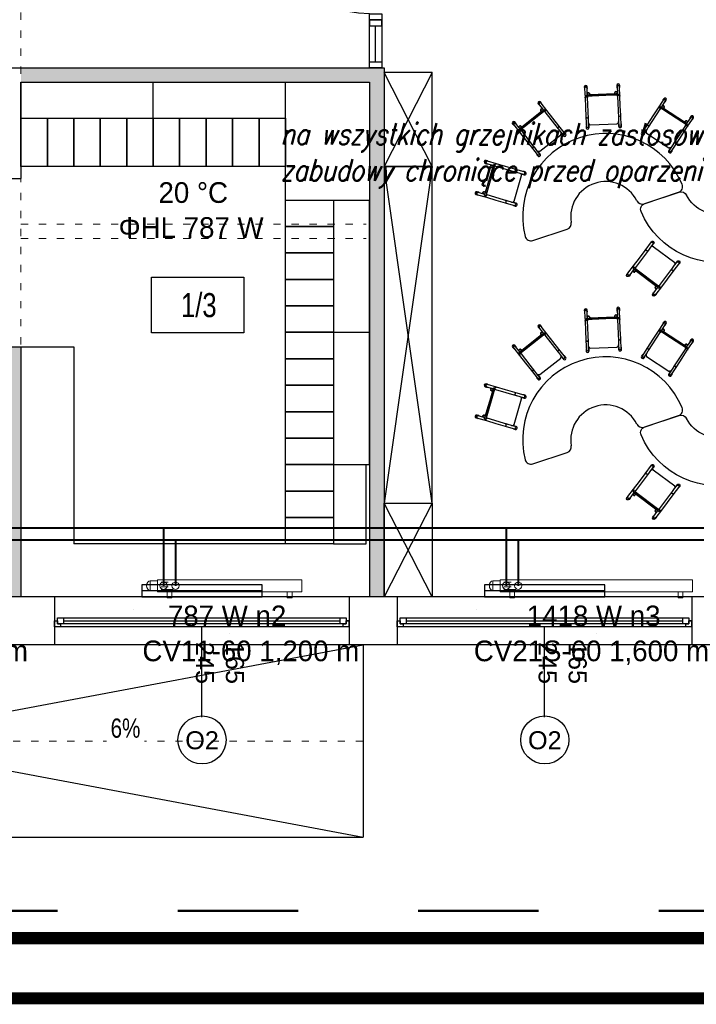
# Model space of a CAD drawing. Header units: millimetres. Extents: x 3698380 to 4312681, y 939872 to 1104488.
# Tile 59 of 93: x 4080949 to 4086576, y 1038441 to 1046630. Entities that reach past the tile are written whole.
import ezdxf
from ezdxf.enums import TextEntityAlignment as Align
from ezdxf.lldxf.tags import DXFTag

# ---------------------------------------------------------------- set-up
doc = ezdxf.new("R2010")
doc.units = ezdxf.units.MM
doc.header["$LTSCALE"] = 10
for name, pattern in [('1', [2, 1, -1]), ('ACAD_ISO03W100', [30, 12, -18]), ('CHSW', [0])]:
    doc.linetypes.add(name, pattern=pattern)
for name, color, linetype, lineweight in [('0 20 cienka', 8, 'Continuous', 20), ('HVAC_zakres_opracowania', 1, '1', 50), ('SAN_Armatura CO na rozwinięciu', 7, 'Continuous', 13), ('SAN_Armatura CO na rzucie', 7, 'Continuous', 13), ('SAN_Grzejniki CO na rzucie', 7, 'Continuous', 13), ('SAN_Przewody powrotne CO na rzucie', 5, 'Continuous', 40), ('SAN_Przewody zasilające CO na rzucie', 1, 'Continuous', 40)]:
    doc.layers.add(name, color=color, linetype=linetype, lineweight=lineweight)
for name, color, linetype in [('__INST_opisy', 3, 'Continuous'), ('_wytyczne ele', 6, 'Continuous'), ('A_bloki', 252, 'Continuous'), ('A_kreskowanie', 8, 'Continuous'), ('A_opis', 6, 'Continuous'), ('A_opis_pom', 3, 'Continuous'), ('A_sc_istn', 252, 'Continuous'), ('A_sc_proj', 2, 'Continuous'), ('A_stolarka', 252, 'Continuous'), ('A_wymiary', 1, 'Continuous'), ('SAN_Piony CO na rzucie', 8, 'Continuous')]:
    doc.layers.add(name, color=color, linetype=linetype)
doc.layers.add('SAN_Etykiety pomieszczeń na rzucie', color=7, linetype='Continuous', true_color=0x8e8e8e)
doc.styles.add('Etykiety pomieszczeń na rzucie', font='txt')
doc.styles.add('Grzejniki CO na rzucie', font='txt')
doc.styles.add('ROMANS', font='romans.shx', dxfattribs={"width": 0.8, "oblique": 15})
doc.styles.get("Standard").update_dxf_attribs({"font": 'arial.ttf'})
doc.styles.add('Strzałki', font='ic-isocp.shx', dxfattribs={"width": 0.8})
tags = doc.linetypes.add('DASHED', pattern=[19.05, 12.7, -6.35]).pattern_tags.tags
tags[6:7] = [DXFTag(74, 4), DXFTag(75, 0), DXFTag(340, '0'), DXFTag(46, 1.0), DXFTag(50, 0.0), DXFTag(44, 0.0), DXFTag(45, 0.0)]
tags[4:5] = [DXFTag(74, 4), DXFTag(75, 0), DXFTag(340, '0'), DXFTag(46, 1.0), DXFTag(50, 0.0), DXFTag(44, 0.0), DXFTag(45, 0.0)]
doc.linetypes.add('TRACKS', pattern='A,0.15,[130,ltypeshp.shx,S=0.25,R=0,X=0,Y=0],0.15', length=0.3)

# ---------------------------------------------------------------- blocks, each defined once
blk = doc.blocks.new('*U462')
at = {"color": 252}
for p, q in [((-95, 20), (-100, 20)), ((-97.5, 15), (-97.5, 17.5)), ((-97.5, 17.5), (-95, 17.5)), ((-92.5, 17.5), (-97.5, 17.5)), ((-97.5, 17.5), (-97.5, 12.5)), ((-95, 17.5), (-95, 20)), ((140, 20), (-95, 20)), ((-92.5, 12.5), (-92.5, 17.5)), ((137.5, 17.5), (-92.5, 17.5)), ((142.5, 17.5), (137.5, 17.5)), ((137.5, 17.5), (137.5, 12.5)), ((145, 20), (140, 20)), ((140, 20), (140, 17.5)), ((140, 17.5), (142.5, 17.5)), ((142.5, 17.5), (142.5, 15)), ((142.5, 12.5), (142.5, 17.5)), ((-100, 15), (-97.5, 15)), ((-97.5, 12.5), (-92.5, 12.5)), ((-92.5, 15), (137.5, 15)), ((-92.5, 12.5), (137.5, 12.5)), ((-92.5, 12.5), (137.5, 12.5)), ((137.5, 12.5), (142.5, 12.5)), ((142.5, 15), (145, 15))]:
    blk.add_line(p, q, dxfattribs=at)
for points in [[(-100, 20), (-100, 15), (-97.5, 15)], [(145, 20), (145, 14.99), (142.5, 15)]]:
    blk.add_lwpolyline(points, dxfattribs=at)
blk = doc.blocks.new('*U338')
at = {"color": 252}
blk.add_lwpolyline([(75, 0), (0, 0)], dxfattribs=at)
for tag, p in [('S', (30, 5)), ('H', (30, -20))]:
    blk.add_attdef(tag, text='', height=15, dxfattribs=at).set_placement(p, align=Align.CENTER)
blk = doc.blocks.new('jndf')
at = {"layer": 'A_stolarka', "ltscale": 2}
for p, q in [((6685.7, -1555593.7), (6685.7, -1556543.7)), ((6685.7, -1555593.7), (6705.7, -1555593.7)), ((6705.7, -1555593.7), (6705.7, -1556543.7))]:
    blk.add_line(p, q, dxfattribs=at)
for points in [[(5755.7, -1555643.7), (5805.7, -1555643.7), (5805.7, -1555543.7), (5755.7, -1555543.7)], [(6705.7, -1555643.7), (6755.7, -1555643.7), (6755.7, -1555543.7), (6705.7, -1555543.7)]]:
    blk.add_lwpolyline(points, close=True, dxfattribs=at)
blk.add_arc((6705.7, -1555643.7), 900, 180, 270, dxfattribs=at)
blk = doc.blocks.new('Stolik banan - czerwony - wys_ 53 cm-1783507-0 PARTER')
at = {"layer": 'A_bloki'}
for p, q in [((-33.64, 69.19), (-63.82, 69.19)), ((63.79, 69.19), (33.62, 69.19))]:
    blk.add_line(p, q, dxfattribs=at)
for centre, radius, start, end in [((-63.82, 64.19), 5, 90, 184.4808), ((-33.64, 64.19), 5, 8.45652, 90), ((33.62, 64.19), 5, 90, 171.54348), ((63.79, 64.19), 5, 355.5192, 90), ((-0.01, 69.19), 69, 184.4808, 355.5192), ((-0.01, 69.19), 29, 188.45652, 351.54348)]:
    blk.add_arc(centre, radius, start, end, dxfattribs=at)
blk = doc.blocks.new('Krzesełko 38 cm - Czerwony-V99-0 PARTER')
at = {"layer": 'A_bloki'}
for p, q in [((-14.75, 7.01), (-14.75, 5.8)), ((-14.5, 5.8), (-14.5, -1.97)), ((-13.5, 0), (-8.5, 0)), ((-12.5, 1), (-12.5, 5.8)), ((-12.5, 1), (-12.5, 0)), ((-12.25, 5.8), (-12.25, 7.01)), ((-10.5, 0.06), (-10.5, 1)), ((10.5, 0.11), (-10.5, 0.11)), ((-8.5, 0), (8.5, 0)), ((8.5, 0), (13.5, 0)), ((10.5, 1), (10.5, 0.06)), ((12.25, 7.01), (12.25, 5.8)), ((12.5, 5.8), (12.5, 1)), ((12.5, 0), (12.5, 1)), ((14.5, -1.97), (14.5, 5.8)), ((14.75, 5.8), (14.75, 7.01)), ((-14.5, -1.97), (-14.5, -9.97)), ((-13.5, 0), (-13.5, -1)), ((-8.5, -1), (-13.5, -1)), ((-12.5, -1.97), (-12.5, -1)), ((-12.5, -1.05), (-12.5, -1.89)), ((-12.5, -19.79), (-12.5, -1.89)), ((8.5, -1), (-8.5, -1)), ((13.5, -1), (8.5, -1)), ((12.5, -1), (12.5, -1.97)), ((12.5, -1.89), (12.5, -1.05)), ((12.5, -1.89), (12.5, -19.79)), ((13.5, -1), (13.5, 0)), ((14.5, -9.97), (14.5, -1.97)), ((-14.5, -9.97), (-14.5, -17.97)), ((14.5, -17.97), (14.5, -9.97)), ((-14.5, -17.97), (-14.5, -26.94)), ((-12.5, -19.11), (-12.5, -17.97)), ((-12.5, -19.98), (-12.5, -19.79)), ((-12.5, -22.92), (-12.5, -19.98)), ((-12.5, -26.94), (-12.5, -22.92)), ((12.5, -17.97), (12.5, -19.11)), ((12.5, -19.79), (12.5, -19.98)), ((12.5, -19.98), (12.5, -22.92)), ((12.5, -22.92), (12.5, -26.94)), ((14.5, -26.94), (14.5, -17.97)), ((-14.75, -25.73), (-14.75, -26.94)), ((-12.25, -26.94), (-12.25, -25.73)), ((-11.14, -24.82), (11.14, -24.82)), ((12.25, -25.73), (12.25, -26.94)), ((14.75, -26.94), (14.75, -25.73))]:
    blk.add_line(p, q, dxfattribs=at)
at = {"layer": 'A_bloki', "flags": 128}
for points in [[(-12.5, -22.92), (-12.46, -23.34), (-12.32, -23.74), (-12.11, -24.1), (-11.83, -24.41), (-11.49, -24.66)], [(11.49, -24.66), (11.83, -24.41), (12.11, -24.1), (12.32, -23.74), (12.46, -23.34), (12.5, -22.92)]]:
    blk.add_lwpolyline(points, dxfattribs=at)
at = {"layer": 'A_bloki'}
for centre, radius, start, end in [((-11.5, 1), 1, 0, 180), ((-11.5, 1), 1, 135, 180), ((-11.5, 1), 1, 180, 255), ((-11.5, 1), 1, 180, 360), ((-11.5, 1), 1, 30, 120), ((-11.5, 1), 1, 300, 0), ((-11.5, 1), 1, 0, 15), ((11.5, 1), 1, 360, 180), ((11.5, 1), 1, 120, 180), ((11.5, 1), 1, 180, 240), ((11.5, 1), 1, 180, 360), ((11.5, 1), 1, 360, 105), ((11.5, 1), 1, 270, 360), ((-10.5, -1.89), 2, 155.58201, 180), ((10.5, -1.89), 2, 0, 24.41799)]:
    blk.add_arc(centre, radius, start, end, dxfattribs=at)
for centre, major_axis, start_param, end_param in [((-13.5, 7.01), (-1.25, 0), 3.141593, 6.283185), ((13.5, 7.01), (-1.25, 0), 3.141593, 6.283185), ((-13.5, 7.01), (1.25, 0), 3.141593, 3.403392), ((-13.5, 5.8), (1.25, 0), 0, 3.141593), ((-13.5, 5.8), (1.25, 0), 3.141593, 3.77396), ((-13.5, 5.8), (-1, 0), 3.141593, 6.283185), ((-13.5, 5.8), (1.25, 0), 5.650818, 6.283185), ((-13.5, 7.01), (-1.25, 0), 2.879793, 3.141593), ((13.5, 7.01), (1.25, 0), 3.141593, 3.403392), ((13.5, 5.8), (1.25, 0), 0, 3.141593), ((13.5, 5.8), (1.25, 0), 3.141593, 3.77396), ((13.5, 5.8), (-1, 0), 3.141593, 6.283185), ((13.5, 5.8), (1.25, 0), 5.650818, 6.283185), ((13.5, 7.01), (-1.25, 0), 2.879793, 3.141593), ((-13.5, -25.73), (1.25, 0), 2.509225, 3.141593), ((-13.5, -25.73), (1.25, 0), 3.141593, 6.283185), ((-13.5, -26.94), (-1.25, 0), 6.021386, 6.283185), ((-13.5, -26.94), (-1.25, 0), 0, 3.141593), ((-13.5, -25.73), (1.25, 0), 0, 0.632368), ((-13.5, -26.94), (1.25, 0), 0, 0.261799), ((13.5, -25.73), (1.25, 0), 2.509225, 3.141593), ((13.5, -25.73), (1.25, 0), 3.141593, 6.283185), ((13.5, -26.94), (-1.25, 0), 6.100199, 6.283185), ((13.5, -26.94), (-1.25, 0), 0, 3.141593), ((13.5, -25.73), (1.25, 0), 0, 0.632368), ((13.5, -26.94), (1.25, 0), 0, 0.261799)]:
    blk.add_ellipse(centre, major_axis=major_axis, ratio=0.970296, start_param=start_param, end_param=end_param, dxfattribs=at)
for points, knots in [([(-12.5, 1), (-12.5, 1.09), (-12.48, 1.22), (-12.43, 1.38), (-12.38, 1.48), (-12.33, 1.56), (-12.28, 1.63), (-12.24, 1.68), (-12.21, 1.71)], [0, 0, 0, 0, 0.0833333, 0.125, 0.1666667, 0.1875, 0.2083333, 0.25, 0.25, 0.25, 0.25]), ([(-11.76, 0.03), (-11.8, 0.05), (-11.88, 0.07), (-12, 0.13), (-12.09, 0.19), (-12.16, 0.25), (-12.22, 0.31), (-12.3, 0.39), (-12.36, 0.48), (-12.4, 0.56), (-12.43, 0.64), (-12.48, 0.78), (-12.5, 0.91), (-12.5, 1)], [0.5833333, 0.5833333, 0.5833333, 0.5833333, 0.625, 0.6666667, 0.7083333, 0.7291667, 0.75, 0.7916667, 0.8333333, 0.8541667, 0.875, 0.9166667, 1, 1, 1, 1]), ([(-12, 1.87), (-11.96, 1.89), (-11.88, 1.93), (-11.72, 1.98), (-11.5, 2.01), (-11.28, 1.98), (-11.12, 1.93), (-11.04, 1.89), (-11, 1.87)], [0.3333333, 0.3333333, 0.3333333, 0.3333333, 0.375, 0.4166667, 0.5, 0.5833333, 0.625, 0.6666667, 0.6666667, 0.6666667, 0.6666667]), ([(-10.5, 1), (-10.5, 0.91), (-10.52, 0.78), (-10.57, 0.62), (-10.62, 0.52), (-10.67, 0.44), (-10.72, 0.37), (-10.78, 0.31), (-10.84, 0.25), (-10.91, 0.19), (-10.96, 0.16), (-11, 0.13)], [0, 0, 0, 0, 0.0833333, 0.125, 0.1666667, 0.1875, 0.2083333, 0.25, 0.2708333, 0.2916667, 0.3333333, 0.3333333, 0.3333333, 0.3333333]), ([(10.5, 1), (10.5, 1.09), (10.52, 1.22), (10.57, 1.38), (10.62, 1.48), (10.67, 1.56), (10.72, 1.63), (10.78, 1.69), (10.84, 1.75), (10.91, 1.81), (10.96, 1.84), (11, 1.87)], [0, 0, 0, 0, 0.0833333, 0.125, 0.1666667, 0.1875, 0.2083333, 0.25, 0.2708333, 0.2916667, 0.3333333, 0.3333333, 0.3333333, 0.3333333]), ([(11, 0.13), (10.96, 0.16), (10.91, 0.19), (10.84, 0.25), (10.78, 0.31), (10.7, 0.39), (10.64, 0.48), (10.6, 0.56), (10.57, 0.64), (10.52, 0.78), (10.5, 0.91), (10.5, 1)], [0.6666667, 0.6666667, 0.6666667, 0.6666667, 0.7083333, 0.7291667, 0.75, 0.7916667, 0.8333333, 0.8541667, 0.875, 0.9166667, 1, 1, 1, 1]), ([(11.06, 0.03), (11.01, 0.04), (10.83, 0.09), (10.64, 0.11), (10.5, 0.11)], [0.4285714, 0.4285714, 0.4285714, 0.4285714, 0.5714286, 1, 1, 1, 1]), ([(11.5, 2), (11.59, 2), (11.72, 1.98), (11.88, 1.93), (11.96, 1.89), (12, 1.87)], [0.5, 0.5, 0.5, 0.5, 0.5833333, 0.625, 0.6666667, 0.6666667, 0.6666667, 0.6666667]), ([(12.5, 1), (12.5, 0.91), (12.48, 0.78), (12.43, 0.62), (12.38, 0.52), (12.33, 0.44), (12.28, 0.37), (12.22, 0.31), (12.16, 0.25), (12.09, 0.19), (12, 0.13), (11.88, 0.07), (11.72, 0.02), (11.59, 0), (11.5, 0)], [0, 0, 0, 0, 0.0833333, 0.125, 0.1666667, 0.1875, 0.2083333, 0.25, 0.2708333, 0.2916667, 0.3333333, 0.375, 0.4166667, 0.5, 0.5, 0.5, 0.5]), ([(12.21, 1.71), (12.24, 1.68), (12.3, 1.61), (12.36, 1.52), (12.4, 1.44), (12.43, 1.36), (12.48, 1.22), (12.5, 1.09), (12.5, 1)], [0.75, 0.75, 0.75, 0.75, 0.7916667, 0.8333333, 0.8541667, 0.875, 0.9166667, 1, 1, 1, 1]), ([(-14.5, -1.97), (-14.5, -1.9), (-14.48, -1.8), (-14.43, -1.67), (-14.37, -1.58), (-14.3, -1.49), (-14.21, -1.41), (-14.11, -1.35), (-13.97, -1.27), (-13.76, -1.2), (-13.5, -1.18), (-13.24, -1.2), (-13.03, -1.27), (-12.89, -1.35), (-12.79, -1.41), (-12.7, -1.49), (-12.63, -1.58), (-12.57, -1.67), (-12.52, -1.8), (-12.5, -1.9), (-12.5, -1.97)], [0, 0, 0, 0, 0.083333, 0.125, 0.166667, 0.208333, 0.25, 0.291667, 0.333333, 0.416667, 0.5, 0.583333, 0.666667, 0.708333, 0.75, 0.791667, 0.833333, 0.875, 0.916667, 1, 1, 1, 1]), ([(12.5, -1.97), (12.5, -1.9), (12.52, -1.8), (12.57, -1.67), (12.63, -1.58), (12.7, -1.49), (12.79, -1.41), (12.89, -1.35), (13.03, -1.27), (13.24, -1.2), (13.5, -1.18), (13.76, -1.2), (13.97, -1.27), (14.11, -1.35), (14.21, -1.41), (14.3, -1.49), (14.37, -1.58), (14.43, -1.67), (14.48, -1.8), (14.5, -1.9), (14.5, -1.97)], [0, 0, 0, 0, 0.083333, 0.125, 0.166667, 0.208333, 0.25, 0.291667, 0.333333, 0.416667, 0.5, 0.583333, 0.666667, 0.708333, 0.75, 0.791667, 0.833333, 0.875, 0.916667, 1, 1, 1, 1]), ([(-14.5, -17.97), (-14.5, -18.04), (-14.48, -18.14), (-14.43, -18.27), (-14.37, -18.36), (-14.3, -18.44), (-14.21, -18.52), (-14.11, -18.59), (-13.97, -18.67), (-13.76, -18.73), (-13.5, -18.76), (-13.24, -18.73), (-13.03, -18.67), (-12.89, -18.59), (-12.79, -18.52), (-12.7, -18.44), (-12.63, -18.36), (-12.57, -18.27), (-12.52, -18.14), (-12.5, -18.04), (-12.5, -17.97)], [0, 0, 0, 0, 0.083333, 0.125, 0.166667, 0.208333, 0.25, 0.291667, 0.333333, 0.416667, 0.5, 0.583333, 0.666667, 0.708333, 0.75, 0.791667, 0.833333, 0.875, 0.916667, 1, 1, 1, 1]), ([(-11.57, -24.61), (-11.57, -24.61), (-11.58, -24.6), (-11.6, -24.59), (-11.61, -24.58), (-11.63, -24.57), (-11.64, -24.56), (-11.66, -24.55), (-11.67, -24.54), (-11.68, -24.53), (-11.7, -24.52), (-11.71, -24.51), (-11.73, -24.5), (-11.74, -24.49), (-11.76, -24.47), (-11.79, -24.45), (-11.82, -24.42), (-11.86, -24.39), (-11.91, -24.34), (-11.94, -24.31), (-11.96, -24.29)], [0, 0, 0, 0, 0.071429, 0.107143, 0.142857, 0.178571, 0.214286, 0.25, 0.285714, 0.321429, 0.357143, 0.392857, 0.428571, 0.464286, 0.5, 0.571429, 0.642857, 0.714286, 0.857143, 1, 1, 1, 1]), ([(11.96, -24.29), (11.94, -24.31), (11.91, -24.34), (11.86, -24.39), (11.82, -24.42), (11.79, -24.45), (11.76, -24.47), (11.74, -24.49), (11.73, -24.5), (11.71, -24.51), (11.7, -24.52), (11.68, -24.53), (11.67, -24.54), (11.66, -24.55), (11.64, -24.56), (11.63, -24.57), (11.61, -24.58), (11.6, -24.59), (11.58, -24.6), (11.57, -24.61), (11.57, -24.61)], [0, 0, 0, 0, 0.142857, 0.285714, 0.357143, 0.428571, 0.5, 0.535714, 0.571429, 0.607143, 0.642857, 0.678571, 0.714286, 0.75, 0.785714, 0.821429, 0.857143, 0.892857, 0.928571, 1, 1, 1, 1]), ([(12.5, -17.97), (12.5, -18.04), (12.52, -18.14), (12.57, -18.27), (12.63, -18.36), (12.7, -18.44), (12.79, -18.52), (12.89, -18.59), (13.03, -18.67), (13.24, -18.73), (13.5, -18.76), (13.76, -18.73), (13.97, -18.67), (14.11, -18.59), (14.21, -18.52), (14.3, -18.44), (14.37, -18.36), (14.43, -18.27), (14.48, -18.14), (14.5, -18.04), (14.5, -17.97)], [0, 0, 0, 0, 0.083333, 0.125, 0.166667, 0.208333, 0.25, 0.291667, 0.333333, 0.416667, 0.5, 0.583333, 0.666667, 0.708333, 0.75, 0.791667, 0.833333, 0.875, 0.916667, 1, 1, 1, 1]), ([(-11.49, -24.66), (-11.46, -24.67), (-11.43, -24.69), (-11.39, -24.71), (-11.36, -24.72), (-11.35, -24.73), (-11.33, -24.74), (-11.31, -24.75), (-11.29, -24.76), (-11.28, -24.76), (-11.26, -24.77), (-11.24, -24.78), (-11.23, -24.78), (-11.21, -24.79), (-11.19, -24.8), (-11.18, -24.8), (-11.16, -24.81), (-11.15, -24.81), (-11.15, -24.81), (-11.14, -24.82), (-11.14, -24.82), (-11.14, -24.82), (-11.14, -24.81)], [0, 0, 0, 0, 0.1428571, 0.2142857, 0.25, 0.2857143, 0.3214286, 0.3571429, 0.3928571, 0.4285714, 0.4642857, 0.5, 0.5357143, 0.5714286, 0.6071429, 0.6428571, 0.6785714, 0.7142857, 0.75, 0.7857143, 0.8214286, 0.8571429, 0.8571429, 0.8571429, 0.8571429]), ([(11.14, -24.81), (11.14, -24.82), (11.14, -24.82), (11.14, -24.82), (11.15, -24.81), (11.15, -24.81), (11.16, -24.81), (11.18, -24.8), (11.19, -24.8), (11.21, -24.79), (11.23, -24.78), (11.24, -24.78), (11.26, -24.77), (11.28, -24.76), (11.29, -24.76), (11.31, -24.75), (11.33, -24.74), (11.35, -24.73), (11.36, -24.72), (11.39, -24.71), (11.43, -24.69), (11.46, -24.67), (11.49, -24.66)], [0.1428571, 0.1428571, 0.1428571, 0.1428571, 0.1785714, 0.2142857, 0.25, 0.2857143, 0.3214286, 0.3571429, 0.3928571, 0.4285714, 0.4642857, 0.5, 0.5357143, 0.5714286, 0.6071429, 0.6428571, 0.6785714, 0.7142857, 0.75, 0.7857143, 0.8571429, 1, 1, 1, 1])]:
    blk.add_open_spline(points, degree=3, knots=knots, dxfattribs=at)
for points in [[(-10.5, 0.11), (-10.55, 0.11), (-10.64, 0.11), (-10.78, 0.09), (-10.92, 0.07), (-11.01, 0.04), (-11.06, 0.03)], [(-10.79, 1.71), (-10.76, 1.68), (-10.7, 1.61), (-10.66, 1.54), (-10.63, 1.5)], [(-10.53, 1.26), (-10.51, 1.18), (-10.5, 1.09), (-10.5, 1)]]:
    blk.add_open_spline(points, degree=3, dxfattribs=at)
blk = doc.blocks.new('CFU')
at = {"layer": 'A_bloki'}
for p, q in [((64155.5, -676318), (64555.5, -675538)), ((64155.5, -675538), (64555.5, -676318))]:
    blk.add_line(p, q, dxfattribs=at)
blk.add_lwpolyline([(64555.5, -676318), (64155.5, -676318), (64155.5, -675538), (64555.5, -675538)], close=True, dxfattribs=at)
blk = doc.blocks.new('NJIOVGYGV')
at = {"layer": 'A_bloki'}
for p, q in [((64155.5, -679118), (64555.5, -676318)), ((64155.5, -676318), (64555.5, -679118))]:
    blk.add_line(p, q, dxfattribs=at)
blk.add_lwpolyline([(64155.5, -676318), (64555.5, -676318), (64555.5, -679118), (64155.5, -679118)], close=True, dxfattribs=at)
blk = doc.blocks.new('d')
at = {"layer": 'A_kreskowanie', "ltscale": 2}
h = blk.add_hatch(color=252, dxfattribs=at)
h.dxf.hatch_style = 1
h.paths.add_polyline_path([(3731432.76, 791007.02), (3731312.76, 791007.02), (3731312.76, 789647.02), (3731432.76, 789647.02)])
h.paths.add_polyline_path([(3732874.74, 789327.02), (3732874.74, 789347.02), (3731432.76, 789347.02), (3731432.76, 789227.02), (3732874.74, 789227.02)])
h.paths.add_polyline_path([(3732754.74, 789227.02), (3732634.74, 789227.02), (3732634.74, 789127.02), (3732754.74, 789127.02)])
h.paths.add_polyline_path([(3734281.53, 789347.02), (3733874.74, 789347.02), (3733874.74, 789227.02), (3734281.53, 789227.02)])
h.paths.add_polyline_path([(3734161.53, 791007.02), (3734041.53, 791007.02), (3734041.53, 790927.02), (3734041.53, 790357.02), (3734041.53, 789347.02), (3734161.53, 789347.02)])
h.paths.add_polyline_path([(3736381.9, 791007.02), (3736261.9, 791007.02), (3736261.9, 789347.02), (3735463.65, 789347.02), (3735314.74, 789347.02), (3735314.74, 789227.02), (3736381.9, 789227.02)])
h.paths.add_polyline_path([(3735583.65, 789227.02), (3735463.65, 789227.02), (3735463.65, 787727.02), (3735583.65, 787727.02)])
h.paths.add_polyline_path([(3732754.74, 788122.56), (3732634.74, 788122.56), (3732634.74, 787727.02), (3732754.74, 787727.02)])
h.paths.add_polyline_path([(3731432.76, 789527.02), (3731312.76, 789527.02), (3731312.76, 787727.02), (3731432.76, 787727.02)])
h.paths.add_polyline_path([(3730049.12, 787727.02), (3729235.08, 787727.02), (3729235.08, 787627.02), (3729285.08, 787627.02), (3729285.08, 787527.02, 0.0278424), (3729290.65, 787427.02), (3730049.12, 787427.02)])
h.paths.add_polyline_path([(3729285.08, 787527.02), (3729235.08, 787527.02), (3729235.08, 787427.02), (3729290.65, 787427.02, -0.0278424)], flags=17)
h.paths.add_polyline_path([(3729285.08, 787627.02), (3729235.08, 787627.02), (3729235.08, 787527.02), (3729285.08, 787527.02)], flags=17)
h.paths.add_polyline_path([(3729114.74, 784607.02), (3728714.74, 784607.02), (3728714.74, 783607.02), (3729114.74, 783607.02)])
h.paths.add_polyline_path([(3729220.66, 783607.02), (3729114.74, 783607.02), (3729114.74, 783487.02), (3729220.66, 783487.02)])
h.paths.add_polyline_path([(3729309.74, 783607.02), (3729220.66, 783607.02), (3729220.66, 783487.02), (3729309.74, 783487.02)])
h.paths.add_polyline_path([(3732204.74, 783607.02), (3730709.74, 783607.02), (3730709.74, 783487.02), (3732204.74, 783487.02)])
h.paths.add_polyline_path([(3732324.74, 783707.02), (3732204.74, 783707.02), (3732204.74, 781627.02), (3732324.74, 781627.02)])
h.paths.add_polyline_path([(3735344.74, 786027.02), (3735224.74, 786027.02), (3732324.74, 786027.02), (3732324.74, 785907.02), (3735224.74, 785907.02), (3735224.74, 781627.02), (3735344.74, 781627.02)])
h.paths.add_polyline_path([(3744114.74, 791127.02), (3735314.74, 791127.02), (3735314.74, 791007.02), (3744114.74, 791007.02)])
h.paths.add_polyline_path([(3740100.05, 791007.02), (3739980.05, 791007.02), (3739980.05, 787727.02), (3740100.05, 787727.02)])
h.paths.add_polyline_path([(3742214.74, 791007.02), (3742094.74, 791007.02), (3742094.74, 787727.02), (3742214.74, 787727.02)])
h.paths.add_polyline_path([(3727024.74, 793327.02), (3726904.74, 793327.02), (3726904.74, 789127.02), (3727024.74, 789127.02)])
at = {"layer": '0 20 cienka', "color": 252, "linetype": 'ACAD_ISO03W100', "ltscale": 0.5}
blk.add_line((3730909.74, 780427.02), (3735169.87, 780427.02), dxfattribs=at)
for points in [[(3732324.74, 781627.02), (3732324.74, 787427.02)], [(3732324.74, 784727.02), (3735194.74, 784727.02)], [(3732324.74, 784607.02), (3735194.74, 784607.02)]]:
    blk.add_lwpolyline(points, dxfattribs=at)
at = {"layer": 'A_bloki', "color": 252, "linetype": 'Continuous'}
for p, q in [((3732324.74, 785607.02), (3732324.74, 785907.02)), ((3733424.74, 785607.02), (3733424.74, 785907.02)), ((3733424.74, 785607.02), (3733424.74, 785907.02)), ((3734524.74, 784846.58), (3734524.74, 785907.02)), ((3734924.74, 784927.02), (3735224.74, 784927.02)), ((3734924.74, 784927.02), (3735224.74, 784927.02)), ((3734924.74, 783827.02), (3735224.74, 783827.02)), ((3734924.74, 783827.02), (3735224.74, 783827.02)), ((3734924.74, 783827.02), (3735224.74, 783827.02)), ((3734924.74, 783827.02), (3735224.74, 783827.02)), ((3734924.74, 783827.02), (3735224.74, 783827.02)), ((3732324.74, 783707.02), (3732764.74, 783707.02)), ((3734924.74, 782727.02), (3735224.74, 782727.02)), ((3734924.74, 782727.02), (3735224.74, 782727.02)), ((3734924.74, 782727.02), (3735224.74, 782727.02)), ((3734524.74, 782067.02), (3732764.74, 782067.02)), ((3734924.74, 782067.02), (3735194.74, 782067.02))]:
    blk.add_line(p, q, dxfattribs=at)
for points in [[(3732324.74, 785207.02), (3732324.74, 785607.02), (3732544.74, 785607.02), (3732544.74, 785207.02)], [(3732544.74, 785207.02), (3732544.74, 785607.02), (3732764.74, 785607.02), (3732764.74, 785207.02)], [(3732764.74, 785207.02), (3732764.74, 785607.02), (3732984.74, 785607.02), (3732984.74, 785207.02)], [(3732984.74, 785207.02), (3732984.74, 785607.02), (3733204.74, 785607.02), (3733204.74, 785207.02)], [(3733204.74, 785207.02), (3733204.74, 785607.02), (3733424.74, 785607.02), (3733424.74, 785207.02)], [(3733424.74, 785207.02), (3733424.74, 785607.02), (3733644.74, 785607.02), (3733644.74, 785207.02)], [(3733644.74, 785207.02), (3733644.74, 785607.02), (3733864.74, 785607.02), (3733864.74, 785207.02)], [(3733864.74, 785207.02), (3733864.74, 785607.02), (3734084.74, 785607.02), (3734084.74, 785207.02)], [(3734084.74, 785207.02), (3734084.74, 785607.02), (3734304.74, 785607.02), (3734304.74, 785207.02)], [(3734304.74, 785207.02), (3734304.74, 785607.02), (3734524.74, 785607.02), (3734524.74, 785207.02)], [(3734524.74, 784927.02), (3734924.74, 784927.02), (3734924.74, 784707.02), (3734524.74, 784707.02)], [(3734524.74, 784707.02), (3734924.74, 784707.02), (3734924.74, 784487.02), (3734524.74, 784487.02)], [(3734524.74, 784487.02), (3734924.74, 784487.02), (3734924.74, 784267.02), (3734524.74, 784267.02)], [(3734524.74, 784267.02), (3734924.74, 784267.02), (3734924.74, 784047.02), (3734524.74, 784047.02)], [(3734524.74, 784047.02), (3734924.74, 784047.02), (3734924.74, 783827.02), (3734524.74, 783827.02)], [(3734524.74, 783827.02), (3734924.74, 783827.02), (3734924.74, 783607.02), (3734524.74, 783607.02)], [(3734524.74, 783607.02), (3734924.74, 783607.02), (3734924.74, 783387.02), (3734524.74, 783387.02)], [(3734524.74, 783387.02), (3734924.74, 783387.02), (3734924.74, 783167.02), (3734524.74, 783167.02)], [(3734524.74, 783167.02), (3734924.74, 783167.02), (3734924.74, 782947.02), (3734524.74, 782947.02)], [(3734524.74, 782947.02), (3734924.74, 782947.02), (3734924.74, 782727.02), (3734524.74, 782727.02)], [(3734524.74, 782727.02), (3734924.74, 782727.02), (3734924.74, 782507.02), (3734524.74, 782507.02)], [(3734524.74, 782507.02), (3734924.74, 782507.02), (3734924.74, 782287.02), (3734524.74, 782287.02)], [(3734524.74, 782287.02), (3734924.74, 782287.02), (3734924.74, 782067.02), (3734524.74, 782067.02)]]:
    blk.add_lwpolyline(points, close=True, dxfattribs=at)
for points in [[(3735224.74, 783827.02), (3735224.74, 784927.02)], [(3735224.74, 782727.02), (3735224.74, 783827.02)], [(3732764.74, 783707.02), (3732764.74, 782067.02)], [(3735194.74, 782067.02), (3735194.74, 782727.02)]]:
    blk.add_lwpolyline(points, dxfattribs=at)
at = {"layer": 'A_opis_pom', "color": 252, "ltscale": 2}
blk.add_lwpolyline([(3733410.74, 784286.87), (3734179.67, 784286.87), (3734179.67, 783821.45), (3733410.74, 783821.45)], close=True, dxfattribs=at)
at = {"layer": 'A_sc_istn', "color": 252}
for points in [[(3734329.74, 781727.02), (3733329.74, 781727.02), (3733329.74, 781627.02), (3734329.74, 781627.02)], [(3737179.74, 781727.02), (3736179.74, 781727.02), (3736179.74, 781627.02), (3737179.74, 781627.02)]]:
    blk.add_lwpolyline(points, close=True, dxfattribs=at)
for points in [[(3748199.74, 781627.02), (3730709.74, 781627.02)], [(3732604.74, 781627.02), (3732604.74, 781227.02)], [(3735054.74, 781627.02), (3735054.74, 781227.02)], [(3735454.74, 781627.02), (3735454.74, 781227.02)], [(3737904.74, 781627.02), (3737904.74, 781227.02)], [(3748199.74, 781227.02), (3730709.74, 781227.02)]]:
    blk.add_lwpolyline(points, dxfattribs=at)
at = {"layer": 'A_sc_istn', "color": 252, "linetype": 'TRACKS', "ltscale": 20}
for points in [[(3734329.74, 781677.02), (3733329.74, 781677.02)], [(3737179.74, 781677.02), (3736179.74, 781677.02)]]:
    blk.add_lwpolyline(points, dxfattribs=at)
at = {"layer": 'A_sc_istn', "color": 252}
for centre in [(3733831.05, 780437.26), (3736681.05, 780437.26)]:
    blk.add_circle(centre, 200, dxfattribs=at)
at = {"layer": 'A_sc_proj', "color": 252, "ltscale": 2}
for p, q in [((3732204.74, 786027.02), (3735344.74, 786027.02)), ((3735224.74, 786027.02), (3735344.74, 786027.02)), ((3732324.74, 785907.02), (3735224.74, 785907.02)), ((3732204.74, 785107.02), (3732324.74, 785107.02)), ((3732204.74, 783707.02), (3732324.74, 783707.02))]:
    blk.add_line(p, q, dxfattribs=at)
for points in [[(3735344.74, 786027.02), (3735344.74, 781627.02)], [(3732324.74, 785907.02), (3732324.74, 785107.02)], [(3735224.74, 785907.02), (3735224.74, 781627.02)], [(3732324.74, 783707.02), (3732324.74, 781627.02)]]:
    blk.add_lwpolyline(points, dxfattribs=at)
at = {"layer": 'A_stolarka', "color": 252, "ltscale": 2}
blk.add_line((3735274.74, 786077.02), (3735274.74, 786377.02), dxfattribs=at)
at = {"layer": 'A_stolarka', "color": 252}
for p, q in [((3730909.74, 780427.02), (3735169.87, 781227.02)), ((3735169.87, 781227.02), (3735169.87, 779627.02)), ((3730909.74, 780427.02), (3735169.87, 779627.02)), ((3729009.74, 779627.02), (3735169.87, 779627.02))]:
    blk.add_line(p, q, dxfattribs=at)
at = {"layer": 'A_stolarka', "color": 252, "ltscale": 2}
for points in [[(3735224.74, 786427.02), (3735224.74, 786377.02), (3735324.74, 786377.02), (3735324.74, 786427.02)], [(3735324.74, 786427.02), (3735324.74, 786027.02), (3735224.74, 786027.02), (3735224.74, 786427.02)], [(3735224.74, 786027.02), (3735224.74, 786077.02), (3735324.74, 786077.02), (3735324.74, 786027.02)]]:
    blk.add_lwpolyline(points, close=True, dxfattribs=at)
at = {"layer": 'A_bloki', "color": 252, "xscale": -1}
for name in ['CFU', 'NJIOVGYGV']:
    blk.add_blockref(name, (3799900.25, 1461524.98), dxfattribs=at)
at = {"layer": 'A_bloki', "color": 252}
for name, p, xscale, yscale, zscale, rotation in [('Krzesełko 38 cm - Czerwony-V99-0 PARTER', (3737159.85, 785804.59), 10, 10, 10, 2.530423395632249), ('Krzesełko 38 cm - Czerwony-V99-0 PARTER', (3736572.68, 785597.06), 9.999999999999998, 9.999999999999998, 9.999999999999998, 38.18098036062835), ('Krzesełko 38 cm - Czerwony-V99-0 PARTER', (3737755.4, 785631.12), 10, 10, 10, 327.0319375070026), ('Stolik banan - czerwony - wys_ 53 cm-1783507-0 PARTER', (3736969.19, 785447.3), 10.00000000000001, 10.00000000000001, 10.00000000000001, 198.3487556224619), ('Stolik banan - czerwony - wys_ 53 cm-1783507-0 PARTER', (3738335.71, 784442.52), -9.999999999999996, 9.999999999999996, 9.999999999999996, 18.34875562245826), ('Krzesełko 38 cm - Czerwony-V99-0 PARTER', (3736218.61, 785094.51), 9.999999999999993, 9.999999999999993, 9.999999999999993, 73.72347286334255), ('Krzesełko 38 cm - Czerwony-V99-0 PARTER', (3737523.06, 784276.85), -10, 10, 10, 142.9740383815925), ('Krzesełko 38 cm - Czerwony-V99-0 PARTER', (3737159.85, 783947.1), 10, 10, 10, 2.530423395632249), ('Krzesełko 38 cm - Czerwony-V99-0 PARTER', (3737755.4, 783773.63), 10, 10, 10, 327.0319375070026), ('Krzesełko 38 cm - Czerwony-V99-0 PARTER', (3736572.68, 783739.57), 9.999999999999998, 9.999999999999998, 9.999999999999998, 38.18098036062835), ('Stolik banan - czerwony - wys_ 53 cm-1783507-0 PARTER', (3736969.19, 783589.81), 10.00000000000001, 10.00000000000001, 10.00000000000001, 198.3487556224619), ('Stolik banan - czerwony - wys_ 53 cm-1783507-0 PARTER', (3738335.71, 782585.02), -9.999999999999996, 9.999999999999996, 9.999999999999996, 18.34875562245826), ('Krzesełko 38 cm - Czerwony-V99-0 PARTER', (3736218.61, 783237.01), 9.999999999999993, 9.999999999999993, 9.999999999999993, 73.72347286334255), ('Krzesełko 38 cm - Czerwony-V99-0 PARTER', (3737523.06, 782419.36), -10, 10, 10, 142.9740383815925)]:
    blk.add_blockref(name, p, dxfattribs=dict(at, xscale=xscale, yscale=yscale, zscale=zscale, rotation=rotation))
at = {"layer": 'A_bloki', "color": 252, "rotation": 180}
blk.add_blockref('CFU', (3799900.25, 106089.06), dxfattribs=at)
at = {"layer": 'A_sc_istn', "color": 252, "xscale": -10, "yscale": 10, "zscale": 10, "rotation": 180}
for p in [(3733604.74, 781576.99), (3736454.74, 781576.99)]:
    blk.add_blockref('*U462', p, dxfattribs=at)
at = {"layer": 'A_sc_istn', "color": 252, "linetype": 'ACAD_ISO03W100'}
ref = blk.add_blockref('*U338', (3733829.74, 781377), dxfattribs=dict(at, xscale=-10, yscale=10, zscale=10, rotation=90))
ref.add_attrib('S', '245', dxfattribs={"layer": '0', "color": 252, "height": 150, "rotation": 270}).set_placement((3733779.74, 781077), align=Align.CENTER)
ref.add_attrib('H', '165', dxfattribs={"layer": '0', "color": 252, "height": 150, "rotation": 270}).set_placement((3734029.74, 781077), align=Align.CENTER)
ref = blk.add_blockref('*U338', (3736679.74, 781377), dxfattribs=dict(at, xscale=-10, yscale=10, zscale=10, rotation=90))
ref.add_attrib('S', '245', dxfattribs={"layer": '0', "color": 252, "height": 150, "rotation": 270}).set_placement((3736629.74, 781077), align=Align.CENTER)
ref.add_attrib('H', '165', dxfattribs={"layer": '0', "color": 252, "height": 150, "rotation": 270}).set_placement((3736879.74, 781077), align=Align.CENTER)
at = {"layer": 'A_stolarka', "color": 252, "xscale": -1, "rotation": 270}
blk.add_blockref('jndf', (5290868.49, 780671.29), dxfattribs=at)
at = {"layer": 'A_sc_istn', "color": 252, "char_height": 300, "attachment_point": 7}
for insert in [(3733691.34, 780357.3), (3736541.34, 780357.3)]:
    blk.add_mtext_dynamic_manual_height_columns('{\\H0.5x;O2}', width=232.5953, gutter_width=12.5, heights=[0], dxfattribs=dict(at, insert=insert))
at = {"layer": 'A_opis', "color": 252, "insert": (3733194.36, 780534.24), "char_height": 160, "attachment_point": 5, "style": 'Strzałki', "bg_fill": 3, "box_fill_scale": 1.2, "bg_fill_color": 256, "bg_fill_transparency": 3932682}
blk.add_mtext('6%', dxfattribs=at)
at = {"layer": 'A_opis_pom', "color": 252, "insert": (3733803.73, 784051.7), "char_height": 200, "attachment_point": 5, "style": 'Strzałki', "bg_fill": 3, "box_fill_scale": 1.2, "bg_fill_color": 256, "bg_fill_transparency": 10554628}
blk.add_mtext('1/3', dxfattribs=at)
blk = doc.blocks.new('A$C77EF4F1D')
at = {"layer": 'HVAC_zakres_opracowania', "color": 2, "ltscale": 100}
blk.add_line((-1085.3, -14310.6), (16739.2, -14310.6), dxfattribs=at)
blk = doc.blocks.new('PLYVK_P_ALH_RIGHT_P_60_5_160_30_10')
at = {"layer": 'SAN_Grzejniki CO na rzucie', "color": 9, "true_color": 0x000009}
for p, q in [((770, -70), (670, -70)), ((770, -110), (670, -110)), ((770, -90), (710, -90)), ((770, -130), (710, -130))]:
    blk.add_line(p, q, dxfattribs=at)
at = {"layer": 'SAN_Grzejniki CO na rzucie', "true_color": 0x000000}
for points in [[(-720, -50), (-720, 0), (-680, 0), (-680, -50)], [(680, -50), (680, 0), (720, 0), (720, -50)], [(-800, -150), (800, -150), (800, -50), (-800, -50), (-800, -150)]]:
    blk.add_lwpolyline(points, dxfattribs=at)
blk = doc.blocks.new('PLYVK_P_ALH_RIGHT_P_60_5_120_30_10')
at = {"layer": 'SAN_Grzejniki CO na rzucie', "color": 9, "true_color": 0x000009}
for p, q in [((570, -70), (470, -70)), ((570, -110), (470, -110)), ((570, -90), (510, -90)), ((570, -130), (510, -130))]:
    blk.add_line(p, q, dxfattribs=at)
at = {"layer": 'SAN_Grzejniki CO na rzucie', "true_color": 0x000000}
for points in [[(-520, -50), (-520, 0), (-480, 0), (-480, -50)], [(480, -50), (480, 0), (520, 0), (520, -50)], [(-600, -150), (600, -150), (600, -50), (-600, -50), (-600, -150)]]:
    blk.add_lwpolyline(points, dxfattribs=at)
blk = doc.blocks.new('VERTPIPECOSUPPLY_P')
at = {"layer": 'SAN_Przewody zasilające CO na rzucie', "lineweight": 13, "true_color": 0x000000}
blk.add_circle((0, 0), 30, dxfattribs=at)
blk = doc.blocks.new('VERTPIPECORETURN_P')
at = {"layer": 'SAN_Przewody powrotne CO na rzucie', "lineweight": 13, "true_color": 0x000000}
blk.add_circle((0, 0), 30, dxfattribs=at)
blk = doc.blocks.new('ZTGRZVK_P')
at = {"layer": 'SAN_Armatura CO na rozwinięciu', "true_color": 0x000000}
blk.add_lwpolyline([(50, 40), (110, 40), (110, -40), (50, -40), (50, 40)], dxfattribs=at)
blk.add_ellipse((110, 0), major_axis=(0, 40), ratio=0.75, start_param=3.141593, end_param=6.283185, dxfattribs=at)

msp = doc.modelspace()

# ---------------------------------------------------------------- block references
at = {"layer": 'A_wymiary'}
msp.add_blockref('d', (348634.7, 260202.7), dxfattribs=at)

# ---------------------------------------------------------------- next in the draw order: linework, layer by layer
at = {"layer": '__INST_opisy', "ltscale": 2, "const_width": 100}
msp.add_lwpolyline([(4067008.5, 1068191), (4109008.5, 1068191), (4109008.5, 1038491), (4067008.5, 1038491), (4067008.5, 1068191)], dxfattribs=at)
msp.add_lwpolyline([(4067508.5, 1067691), (4108508.5, 1067691), (4108508.5, 1038991), (4067508.5, 1038991)], close=True, dxfattribs=at)
at = {"layer": 'SAN_Grzejniki CO na rzucie', "true_color": 0x000000}
for p, q in [((4081894.8, 1041722.2), (4081894.8, 1041722.2)), ((4084744.8, 1041722.2), (4084744.8, 1041722.2)), ((4082694.8, 1041521.2), (4082694.8, 1041521.2)), ((4085744.8, 1041521.2), (4085744.8, 1041521.2))]:
    msp.add_line(p, q, dxfattribs=at)
at = {"layer": 'SAN_Przewody powrotne CO na rzucie', "linetype": 'DASHED', "true_color": 0x000000}
for p, q in [((4082144.8, 1042402.2), (4079904.8, 1042402.2)), ((4082144.8, 1042402.2), (4082144.8, 1041922.2)), ((4084994.8, 1042402.2), (4082144.8, 1042402.2)), ((4084994.8, 1042402.2), (4084994.8, 1041922.2)), ((4087794.8, 1042402.2), (4084994.8, 1042402.2))]:
    msp.add_line(p, q, dxfattribs=at)
at = {"layer": 'SAN_Przewody zasilające CO na rzucie', "linetype": 'CHSW', "true_color": 0x000000}
for p, q in [((4082244.8, 1042302.2), (4080004.8, 1042302.2)), ((4082244.8, 1042302.2), (4082244.8, 1041922.2)), ((4085094.8, 1042302.2), (4082244.8, 1042302.2)), ((4085094.8, 1042302.2), (4085094.8, 1041922.2)), ((4087894.8, 1042302.2), (4085094.8, 1042302.2))]:
    msp.add_line(p, q, dxfattribs=at)

# ---------------------------------------------------------------- next in the draw order: block references
at = {"layer": '_wytyczne ele', "color": 2, "ltscale": 2}
msp.add_blockref('A$C77EF4F1D', (4077349.5, 1053529.8), dxfattribs=at)
at = {"layer": 'SAN_Armatura CO na rzucie', "true_color": 0x000000, "rotation": 180}
for p in [(4082144.8, 1041922.2), (4084994.8, 1041922.2)]:
    msp.add_blockref('ZTGRZVK_P', p, dxfattribs=at)
at = {"layer": 'SAN_Grzejniki CO na rzucie', "true_color": 0x000000, "rotation": 180}
for name, p in [('PLYVK_P_ALH_RIGHT_P_60_5_120_30_10', (4082694.8, 1041822.2)), ('PLYVK_P_ALH_RIGHT_P_60_5_160_30_10', (4085744.8, 1041822.2))]:
    msp.add_blockref(name, p, dxfattribs=at)
at = {"layer": 'SAN_Piony CO na rzucie', "true_color": 0x000000}
for name, p in [('VERTPIPECORETURN_P', (4082144.8, 1041922.2)), ('VERTPIPECOSUPPLY_P', (4082244.8, 1041922.2)), ('VERTPIPECORETURN_P', (4084994.8, 1041922.2)), ('VERTPIPECOSUPPLY_P', (4085094.8, 1041922.2))]:
    msp.add_blockref(name, p, dxfattribs=at)

# ---------------------------------------------------------------- next in the draw order: texts
at = {"layer": '__INST_opisy', "insert": (4083119.4, 1045770.7), "char_height": 180, "width": 4349.013, "attachment_point": 1, "rotation": 359.97, "style": 'ROMANS'}
msp.add_mtext('na wszystkich grzejnikach zastosować zabudowy chroniące przed oparzeniem', dxfattribs=at)
at = {"layer": 'SAN_Etykiety pomieszczeń na rzucie', "true_color": 0x000000, "style": 'Etykiety pomieszczeń na rzucie'}
for s, p in [('20 °C', (4082103.8, 1045106.2)), ('ΦHL 787 W', (4081771.8, 1044815.2))]:
    msp.add_text(s, height=172, dxfattribs=at).set_placement(p)
at = {"layer": 'SAN_Grzejniki CO na rzucie', "true_color": 0x000000, "style": 'Grzejniki CO na rzucie'}
for s, p in [('787 W n2', (4082181.8, 1041585.2)), ('1418 W n3', (4085165.8, 1041585.2)), ('CV11-60 0,600 m', (4079215.8, 1041294.2)), ('CV11-60 1,200 m', (4081970.2, 1041294.2)), ('CV21S-60 1,600 m', (4084725.8, 1041294.2))]:
    msp.add_text(s, height=172, dxfattribs=at).set_placement(p)

doc.saveas('drawing.dxf')
